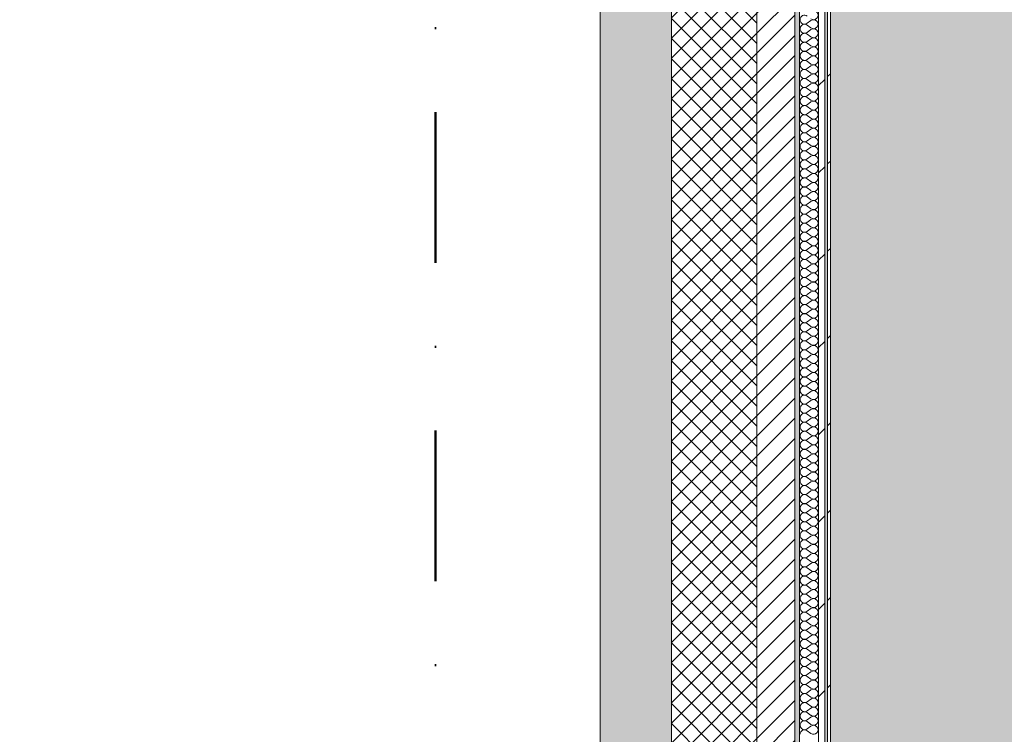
# Model space of a CAD drawing. Header units: millimetres. Extents: x -40968 to 13979, y -19284 to 4746.
# Tile 227 of 256: x -3323 to -1250, y -5581 to -4076. Entities that reach past the tile are written whole.
import ezdxf

# ---------------------------------------------------------------- set-up
doc = ezdxf.new("R2010")
doc.units = ezdxf.units.MM
doc.header["$MEASUREMENT"] = 0
doc.linetypes.add('Punto & Rayas', pattern=[670.277762, 317.5, -176.388889, 0, -176.388874])
doc.linetypes.add('Wipeout_Contour', pattern=[1000, 0, -1000])
for name, color, linetype, lineweight, true_color in [('01_2D_Ambit_Pluma_Nº__242', 7, 'Continuous', 50, 0xfb0013), ('12_FAÇ_Façana_Pluma_Nº__102', 7, 'Continuous', 5, 0xcccccc), ('12_FAÇ_Façana_Pluma_Nº__174', 7, 'Continuous', 13, 0xe4ad2c), ('12_FAÇ_Façana_Pluma_Nº__176', 7, 'Continuous', 15, 0x93a0c6), ('Nuevo_08_E_Envans secs_Pluma_Nº__102', 7, 'Continuous', 5, 0xcccccc), ('Nuevo_08_E_Envans secs_Pluma_Nº__171', 171, 'Continuous', 13, 0xaaaaff), ('Nuevo_08_E_Envans secs_Pluma_Nº__177', 7, 'Continuous', 15, 0xf7e046), ('Nuevo_14_PAV_Soft Light Grey 0554_Pluma_Nº__245', 7, 'Continuous', 13, 0xe8e8e8)]:
    doc.layers.add(name, color=color, linetype=linetype, lineweight=lineweight, true_color=true_color)
for name, color, linetype in [('12_FAÇ_Façana', 7, 'Continuous'), ('Nuevo_08_E_Envans secs', 7, 'Continuous'), ('Nuevo_14_PAV_Soft Light Grey 0554', 7, 'Continuous')]:
    doc.layers.add(name, color=color, linetype=linetype)
for name, color, linetype, lineweight in [('12_FAÇ_Façana_Pluma_Nº__2', 8, 'Continuous', 5), ('12_FAÇ_Façana_Pluma_Nº__7', 7, 'Continuous', 5), ('Nuevo_08_E_Envans secs_Pluma_Nº__1', 7, 'Continuous', 5)]:
    doc.layers.add(name, color=color, linetype=linetype, lineweight=lineweight)
pattern_1 = [(45, (0, 0), (-183.848, 183.848), [195, -65]), (45, (7e-14, 183.85), (-183.848, 183.848), [195, -65])]

# ---------------------------------------------------------------- blocks, each defined once
blk = doc.blocks.new('Forjado_1_1', base_point=(-23046.8, -1194.1))
at = {"layer": 'Nuevo_14_PAV_Soft Light Grey 0554_Pluma_Nº__245', "linetype": 'Continuous', "lineweight": 0, "true_color": 0xe8e8e8}
h = blk.add_hatch(color=254, dxfattribs=at)
h.paths.add_polyline_path([(-23046.8, -1194.1), (-1631.1, -1193.6), (-1631.1, -6939), (-1556.1, -6939), (-1556.1, -7504), (-1616.3, -7504), (-1616, -11936), (-1564.9, -11936), (-1564.9, -12492), (-2024.1, -12492), (-2024.1, -12339), (-6997.4, -12339), (-6997.4, -12392), (-3637.7, -12392), (-3638.9, -13690.7), (-3644.9, -17131), (428.2, -17131), (428.9, -16789), (778.9, -16789), (778.3, -17143), (2622.9, -17145.8), (2623, -17079.8), (3389.9, -17081), (3389.6, -17277), (5489.8, -17280.2), (5489.8, -17141.5), (5763.9, -17141.5), (5763.9, -16739), (6378.9, -16739), (6378.9, -12489), (5778.9, -12489), (5779.7, -11938.9), (6782.1, -11938.8), (6782.1, -9207.4), (6082.1, -9207.4), (6016.1, -7505), (6016.1, -9073.4), (2073.4, -9073.4), (2073.4, -5267.3), (5998.9, -5267.3), (5998.9, -1709), (5884.9, -968), (7332.1, -968), (7332.1, 1999.6), (-28277.4, 1999.6), (-23028.4, 1969)])
h.paths.add_polyline_path([(492.9, -5267.3), (1951.4, -5267.3), (1951.4, -9073.4), (492.9, -9073.4)], flags=0)
at = {"layer": 'Nuevo_14_PAV_Soft Light Grey 0554_Pluma_Nº__245', "color": 254, "linetype": 'Continuous', "lineweight": 13, "true_color": 0xe8e8e8, "flags": 128}
blk.add_lwpolyline([(428.2, -17131), (-3644.9, -17131), (-3638.9, -13690.7), (-3637.7, -12392), (-6997.4, -12392), (-6997.4, -12339), (-2024.1, -12339), (-2024.1, -12492), (-1564.9, -12492), (-1564.9, -11936), (-1616, -11936), (-1616.3, -7504), (-1556.1, -7504), (-1556.1, -6939), (-1631.1, -6939), (-1631.1, -1193.6), (-23046.8, -1194.1)], dxfattribs=at)
blk = doc.blocks.new('Muro_1_1', base_point=(-1681.1, -1194))
at = {"layer": '12_FAÇ_Façana_Pluma_Nº__102', "linetype": 'Continuous', "lineweight": 0, "true_color": 0xe5e5e5}
blk.add_hatch(color=254, dxfattribs=at).paths.add_polyline_path([(-2101.1, -10659), (-1951.1, -10659), (-1951.1, -7439), (-1971.1, -7439), (-1971.1, -6989), (-1951.1, -6989), (-1951.1, -1639), (-2101.1, -1639)])
at = {"layer": '12_FAÇ_Façana_Pluma_Nº__174', "linetype": 'Continuous', "lineweight": 13, "true_color": 0xe4ad2c}
h = blk.add_hatch(dxfattribs=at)
h.set_pattern_fill('SATE_Aislamiento_0001', color=42, style=0, pattern_type=2)
h.set_pattern_definition([(45, (0, 0), (-21.2132, 21.2132), []), (135, (0, 0), (21.2132, 21.2132), [])])
h.paths.add_polyline_path([(-1951.1, -1639), (-1951.1, -6989), (-1771.1, -6989), (-1771.1, -1639)])
at = {"layer": '12_FAÇ_Façana_Pluma_Nº__176', "linetype": 'Continuous', "lineweight": 0, "true_color": 0x495063}
blk.add_hatch(color=251, dxfattribs=at).paths.add_polyline_path([(-1681.1, -1679), (-1691.1, -1679), (-1691.1, -6989), (-1681.1, -6989)])
at = {"layer": '12_FAÇ_Façana_Pluma_Nº__2', "linetype": 'Continuous', "lineweight": 5}
h = blk.add_hatch(dxfattribs=at)
h.set_pattern_fill('Ceramic_0001', color=8, style=0, pattern_type=2)
h.set_pattern_definition([(45, (0, 0), (-21.2132, 21.2132), [])])
h.paths.add_polyline_path([(-1691.1, -1679), (-1771.1, -1679), (-1771.1, -6989), (-1691.1, -6989)])
at = {"layer": '12_FAÇ_Façana_Pluma_Nº__7', "color": 7, "linetype": 'Continuous', "lineweight": 5}
for p, q in [((-1951.1, -1639), (-1951.1, -6989)), ((-1771.1, -6989), (-1771.1, -1679)), ((-1691.1, -6989), (-1691.1, -1679))]:
    blk.add_line(p, q, dxfattribs=at)
at = {"layer": '12_FAÇ_Façana_Pluma_Nº__7', "color": 7, "linetype": 'Continuous', "lineweight": 5, "flags": 128}
for points in [[(-2101.1, -1639), (-2101.1, -10659)], [(-1681.1, -6989), (-1681.1, -1679)]]:
    blk.add_lwpolyline(points, dxfattribs=at)
blk = doc.blocks.new('*X359')
at = {"layer": 'Nuevo_08_E_Envans secs_Pluma_Nº__102', "color": 254, "linetype": 'Continuous', "lineweight": 5, "true_color": 0xcccccc}
for p, q in [((-1657.3, -4078.1), (-1664.9, -4083.8)), ((-1657.3, -4093.3), (-1664.9, -4087.6)), ((-1657.3, -4097.1), (-1664.9, -4102.9)), ((-1657.3, -4112.4), (-1664.9, -4106.7)), ((-1657.3, -4116.2), (-1664.9, -4121.9)), ((-1657.3, -4131.4), (-1664.9, -4125.7)), ((-1657.3, -4135.2), (-1664.9, -4141)), ((-1657.3, -4150.5), (-1664.9, -4144.8)), ((-1657.3, -4154.3), (-1664.9, -4160)), ((-1657.3, -4169.5), (-1664.9, -4163.8)), ((-1657.3, -4173.3), (-1664.9, -4179)), ((-1657.3, -4188.6), (-1664.9, -4182.9)), ((-1657.3, -4192.4), (-1664.9, -4198.1)), ((-1657.3, -4207.6), (-1664.9, -4201.9)), ((-1657.3, -4211.4), (-1664.9, -4217.1)), ((-1657.3, -4226.7), (-1664.9, -4221)), ((-1657.3, -4230.5), (-1664.9, -4236.2)), ((-1657.3, -4245.7), (-1664.9, -4240)), ((-1657.3, -4249.5), (-1664.9, -4255.2)), ((-1657.3, -4264.8), (-1664.9, -4259)), ((-1657.3, -4268.6), (-1664.9, -4274.3)), ((-1657.3, -4283.8), (-1664.9, -4278.1)), ((-1657.3, -4287.6), (-1664.9, -4293.3)), ((-1657.3, -4302.9), (-1664.9, -4297.1)), ((-1657.3, -4306.7), (-1664.9, -4312.4)), ((-1657.3, -4321.9), (-1664.9, -4316.2)), ((-1657.3, -4325.7), (-1664.9, -4331.4)), ((-1657.3, -4341), (-1664.9, -4335.2)), ((-1657.3, -4344.8), (-1664.9, -4350.5)), ((-1657.3, -4360), (-1664.9, -4354.3)), ((-1657.3, -4363.8), (-1664.9, -4369.5)), ((-1657.3, -4379), (-1664.9, -4373.3)), ((-1657.3, -4382.9), (-1664.9, -4388.6)), ((-1657.3, -4398.1), (-1664.9, -4392.4)), ((-1657.3, -4401.9), (-1664.9, -4407.6)), ((-1657.3, -4417.1), (-1664.9, -4411.4)), ((-1657.3, -4421), (-1664.9, -4426.7)), ((-1657.3, -4436.2), (-1664.9, -4430.5)), ((-1657.3, -4440), (-1664.9, -4445.7)), ((-1657.3, -4455.2), (-1664.9, -4449.5)), ((-1657.3, -4459), (-1664.9, -4464.8)), ((-1657.3, -4474.3), (-1664.9, -4468.6)), ((-1657.3, -4478.1), (-1664.9, -4483.8)), ((-1657.3, -4493.3), (-1664.9, -4487.6)), ((-1657.3, -4497.1), (-1664.9, -4502.9)), ((-1657.3, -4512.4), (-1664.9, -4506.7)), ((-1657.3, -4516.2), (-1664.9, -4521.9)), ((-1657.3, -4531.4), (-1664.9, -4525.7)), ((-1657.3, -4535.2), (-1664.9, -4541)), ((-1657.3, -4550.5), (-1664.9, -4544.8)), ((-1657.3, -4554.3), (-1664.9, -4560)), ((-1657.3, -4569.5), (-1664.9, -4563.8)), ((-1657.3, -4573.3), (-1664.9, -4579)), ((-1657.3, -4588.6), (-1664.9, -4582.9)), ((-1657.3, -4592.4), (-1664.9, -4598.1)), ((-1657.3, -4607.6), (-1664.9, -4601.9)), ((-1657.3, -4611.4), (-1664.9, -4617.1)), ((-1657.3, -4626.7), (-1664.9, -4621)), ((-1657.3, -4630.5), (-1664.9, -4636.2)), ((-1657.3, -4645.7), (-1664.9, -4640)), ((-1657.3, -4649.5), (-1664.9, -4655.2)), ((-1657.3, -4664.8), (-1664.9, -4659)), ((-1657.3, -4668.6), (-1664.9, -4674.3)), ((-1657.3, -4683.8), (-1664.9, -4678.1)), ((-1657.3, -4687.6), (-1664.9, -4693.3)), ((-1657.3, -4702.9), (-1664.9, -4697.1)), ((-1657.3, -4706.7), (-1664.9, -4712.4)), ((-1657.3, -4721.9), (-1664.9, -4716.2)), ((-1657.3, -4725.7), (-1664.9, -4731.4)), ((-1657.3, -4741), (-1664.9, -4735.2)), ((-1657.3, -4744.8), (-1664.9, -4750.5)), ((-1657.3, -4760), (-1664.9, -4754.3)), ((-1657.3, -4763.8), (-1664.9, -4769.5)), ((-1657.3, -4779), (-1664.9, -4773.3)), ((-1657.3, -4782.9), (-1664.9, -4788.6)), ((-1657.3, -4798.1), (-1664.9, -4792.4)), ((-1657.3, -4801.9), (-1664.9, -4807.6)), ((-1657.3, -4817.1), (-1664.9, -4811.4)), ((-1657.3, -4821), (-1664.9, -4826.7)), ((-1657.3, -4836.2), (-1664.9, -4830.5)), ((-1657.3, -4840), (-1664.9, -4845.7)), ((-1657.3, -4855.2), (-1664.9, -4849.5)), ((-1657.3, -4859), (-1664.9, -4864.8)), ((-1657.3, -4874.3), (-1664.9, -4868.6)), ((-1657.3, -4878.1), (-1664.9, -4883.8)), ((-1657.3, -4893.3), (-1664.9, -4887.6)), ((-1657.3, -4897.1), (-1664.9, -4902.9)), ((-1657.3, -4912.4), (-1664.9, -4906.7)), ((-1657.3, -4916.2), (-1664.9, -4921.9)), ((-1657.3, -4931.4), (-1664.9, -4925.7)), ((-1657.3, -4935.2), (-1664.9, -4941)), ((-1657.3, -4950.5), (-1664.9, -4944.8)), ((-1657.3, -4954.3), (-1664.9, -4960)), ((-1657.3, -4969.5), (-1664.9, -4963.8)), ((-1657.3, -4973.3), (-1664.9, -4979)), ((-1657.3, -4988.6), (-1664.9, -4982.9)), ((-1657.3, -4992.4), (-1664.9, -4998.1)), ((-1657.3, -5007.6), (-1664.9, -5001.9)), ((-1657.3, -5011.4), (-1664.9, -5017.1)), ((-1657.3, -5026.7), (-1664.9, -5021)), ((-1657.3, -5030.5), (-1664.9, -5036.2)), ((-1657.3, -5045.7), (-1664.9, -5040)), ((-1657.3, -5049.5), (-1664.9, -5055.2)), ((-1657.3, -5064.8), (-1664.9, -5059)), ((-1657.3, -5068.6), (-1664.9, -5074.3)), ((-1657.3, -5083.8), (-1664.9, -5078.1)), ((-1657.3, -5087.6), (-1664.9, -5093.3)), ((-1657.3, -5102.9), (-1664.9, -5097.1)), ((-1657.3, -5106.7), (-1664.9, -5112.4)), ((-1657.3, -5121.9), (-1664.9, -5116.2)), ((-1657.3, -5125.7), (-1664.9, -5131.4)), ((-1657.3, -5141), (-1664.9, -5135.2)), ((-1657.3, -5144.8), (-1664.9, -5150.5)), ((-1657.3, -5160), (-1664.9, -5154.3)), ((-1657.3, -5163.8), (-1664.9, -5169.5)), ((-1657.3, -5179), (-1664.9, -5173.3)), ((-1657.3, -5182.9), (-1664.9, -5188.6)), ((-1657.3, -5198.1), (-1664.9, -5192.4)), ((-1657.3, -5201.9), (-1664.9, -5207.6)), ((-1657.3, -5217.1), (-1664.9, -5211.4)), ((-1657.3, -5221), (-1664.9, -5226.7)), ((-1657.3, -5236.2), (-1664.9, -5230.5)), ((-1657.3, -5240), (-1664.9, -5245.7)), ((-1657.3, -5255.2), (-1664.9, -5249.5)), ((-1657.3, -5259), (-1664.9, -5264.8)), ((-1657.3, -5274.3), (-1664.9, -5268.6)), ((-1657.3, -5278.1), (-1664.9, -5283.8)), ((-1657.3, -5293.3), (-1664.9, -5287.6)), ((-1657.3, -5297.1), (-1664.9, -5302.9)), ((-1657.3, -5312.4), (-1664.9, -5306.7)), ((-1657.3, -5316.2), (-1664.9, -5321.9)), ((-1657.3, -5331.4), (-1664.9, -5325.7)), ((-1657.3, -5335.2), (-1664.9, -5341)), ((-1657.3, -5350.5), (-1664.9, -5344.8)), ((-1657.3, -5354.3), (-1664.9, -5360)), ((-1657.3, -5369.5), (-1664.9, -5363.8)), ((-1657.3, -5373.3), (-1664.9, -5379)), ((-1657.3, -5388.6), (-1664.9, -5382.9)), ((-1657.3, -5392.4), (-1664.9, -5398.1)), ((-1657.3, -5407.6), (-1664.9, -5401.9)), ((-1657.3, -5411.4), (-1664.9, -5417.1)), ((-1657.3, -5426.7), (-1664.9, -5421)), ((-1657.3, -5430.5), (-1664.9, -5436.2)), ((-1657.3, -5445.7), (-1664.9, -5440)), ((-1657.3, -5449.5), (-1664.9, -5455.2)), ((-1657.3, -5464.8), (-1664.9, -5459)), ((-1657.3, -5468.6), (-1664.9, -5474.3)), ((-1657.3, -5483.8), (-1664.9, -5478.1)), ((-1657.3, -5487.6), (-1664.9, -5493.3)), ((-1657.3, -5502.9), (-1664.9, -5497.1)), ((-1657.3, -5506.7), (-1664.9, -5512.4)), ((-1657.3, -5521.9), (-1664.9, -5516.2)), ((-1657.3, -5525.7), (-1664.9, -5531.4)), ((-1657.3, -5541), (-1664.9, -5535.2)), ((-1657.3, -5544.8), (-1664.9, -5550.5)), ((-1657.3, -5560), (-1664.9, -5554.3)), ((-1657.3, -5563.8), (-1664.9, -5569.5)), ((-1657.3, -5579), (-1664.9, -5573.3))]:
    blk.add_line(p, q, dxfattribs=at)
for centre, start, end in [((-1651.6, -4066.7), 233.1301, 126.8699), ((-1670.6, -4076.2), 53.1301, 180), ((-1670.6, -4076.2), 180, 306.8699), ((-1651.6, -4085.7), 233.1301, 126.8699), ((-1670.6, -4095.2), 53.1301, 180), ((-1670.6, -4095.2), 180, 306.8699), ((-1670.6, -4114.3), 53.1301, 180), ((-1651.6, -4104.8), 233.1301, 126.8699), ((-1670.6, -4114.3), 180, 306.8699), ((-1670.6, -4133.3), 53.1301, 180), ((-1651.6, -4123.8), 233.1301, 126.8699), ((-1670.6, -4133.3), 180, 306.8699), ((-1670.6, -4152.4), 53.1301, 180), ((-1651.6, -4142.9), 233.1301, 126.8699), ((-1670.6, -4152.4), 180, 306.8699), ((-1670.6, -4171.4), 53.1301, 180), ((-1651.6, -4161.9), 233.1301, 126.8699), ((-1670.6, -4171.4), 180, 306.8699), ((-1670.6, -4190.5), 53.1301, 180), ((-1651.6, -4181), 233.1301, 126.8699), ((-1670.6, -4190.5), 180, 306.8699), ((-1670.6, -4209.5), 53.1301, 180), ((-1651.6, -4200), 233.1301, 126.8699), ((-1670.6, -4209.5), 180, 306.8699), ((-1670.6, -4228.6), 53.1301, 180), ((-1670.6, -4228.6), 180, 306.8699), ((-1651.6, -4219), 233.1301, 126.8699), ((-1651.6, -4238.1), 233.1301, 126.8699), ((-1670.6, -4247.6), 53.1301, 180), ((-1670.6, -4247.6), 180, 306.8699), ((-1651.6, -4257.1), 233.1301, 126.8699), ((-1670.6, -4266.7), 53.1301, 180), ((-1670.6, -4266.7), 180, 306.8699), ((-1651.6, -4276.2), 233.1301, 126.8699), ((-1670.6, -4285.7), 53.1301, 180), ((-1670.6, -4285.7), 180, 306.8699), ((-1651.6, -4295.2), 233.1301, 126.8699), ((-1670.6, -4304.8), 53.1301, 180), ((-1670.6, -4304.8), 180, 306.8699), ((-1651.6, -4314.3), 233.1301, 126.8699), ((-1670.6, -4323.8), 53.1301, 180), ((-1670.6, -4323.8), 180, 306.8699), ((-1651.6, -4333.3), 233.1301, 126.8699), ((-1670.6, -4342.9), 53.1301, 180), ((-1670.6, -4342.9), 180, 306.8699), ((-1670.6, -4361.9), 53.1301, 180), ((-1651.6, -4352.4), 233.1301, 126.8699), ((-1670.6, -4361.9), 180, 306.8699), ((-1670.6, -4381), 53.1301, 180), ((-1651.6, -4371.4), 233.1301, 126.8699), ((-1670.6, -4381), 180, 306.8699), ((-1670.6, -4400), 53.1301, 180), ((-1651.6, -4390.5), 233.1301, 126.8699), ((-1670.6, -4400), 180, 306.8699), ((-1670.6, -4419), 53.1301, 180), ((-1651.6, -4409.5), 233.1301, 126.8699), ((-1670.6, -4419), 180, 306.8699), ((-1670.6, -4438.1), 53.1301, 180), ((-1651.6, -4428.6), 233.1301, 126.8699), ((-1670.6, -4438.1), 180, 306.8699), ((-1670.6, -4457.1), 53.1301, 180), ((-1670.6, -4457.1), 180, 306.8699), ((-1651.6, -4447.6), 233.1301, 126.8699), ((-1651.6, -4466.7), 233.1301, 126.8699), ((-1670.6, -4476.2), 53.1301, 180), ((-1670.6, -4476.2), 180, 306.8699), ((-1651.6, -4485.7), 233.1301, 126.8699), ((-1670.6, -4495.2), 53.1301, 180), ((-1670.6, -4495.2), 180, 306.8699), ((-1651.6, -4504.8), 233.1301, 126.8699), ((-1670.6, -4514.3), 53.1301, 180), ((-1670.6, -4514.3), 180, 306.8699), ((-1651.6, -4523.8), 233.1301, 126.8699), ((-1670.6, -4533.3), 53.1301, 180), ((-1670.6, -4533.3), 180, 306.8699), ((-1651.6, -4542.9), 233.1301, 126.8699), ((-1670.6, -4552.4), 53.1301, 180), ((-1670.6, -4552.4), 180, 306.8699), ((-1651.6, -4561.9), 233.1301, 126.8699), ((-1670.6, -4571.4), 53.1301, 180), ((-1670.6, -4571.4), 180, 306.8699), ((-1670.6, -4590.5), 53.1301, 180), ((-1651.6, -4581), 233.1301, 126.8699), ((-1670.6, -4590.5), 180, 306.8699), ((-1670.6, -4609.5), 53.1301, 180), ((-1651.6, -4600), 233.1301, 126.8699), ((-1670.6, -4609.5), 180, 306.8699), ((-1670.6, -4628.6), 53.1301, 180), ((-1651.6, -4619), 233.1301, 126.8699), ((-1670.6, -4628.6), 180, 306.8699), ((-1670.6, -4647.6), 53.1301, 180), ((-1651.6, -4638.1), 233.1301, 126.8699), ((-1670.6, -4647.6), 180, 306.8699), ((-1670.6, -4666.7), 53.1301, 180), ((-1651.6, -4657.1), 233.1301, 126.8699), ((-1670.6, -4666.7), 180, 306.8699), ((-1670.6, -4685.7), 53.1301, 180), ((-1651.6, -4676.2), 233.1301, 126.8699), ((-1670.6, -4685.7), 180, 306.8699), ((-1670.6, -4704.8), 53.1301, 180), ((-1670.6, -4704.8), 180, 306.8699), ((-1651.6, -4695.2), 233.1301, 126.8699), ((-1651.6, -4714.3), 233.1301, 126.8699), ((-1670.6, -4723.8), 53.1301, 180), ((-1670.6, -4723.8), 180, 306.8699), ((-1651.6, -4733.3), 233.1301, 126.8699), ((-1670.6, -4742.9), 53.1301, 180), ((-1670.6, -4742.9), 180, 306.8699), ((-1651.6, -4752.4), 233.1301, 126.8699), ((-1670.6, -4761.9), 53.1301, 180), ((-1670.6, -4761.9), 180, 306.8699), ((-1651.6, -4771.4), 233.1301, 126.8699), ((-1670.6, -4781), 53.1301, 180), ((-1670.6, -4781), 180, 306.8699), ((-1651.6, -4790.5), 233.1301, 126.8699), ((-1670.6, -4800), 53.1301, 180), ((-1670.6, -4800), 180, 306.8699), ((-1670.6, -4819), 53.1301, 180), ((-1651.6, -4809.5), 233.1301, 126.8699), ((-1670.6, -4819), 180, 306.8699), ((-1670.6, -4838.1), 53.1301, 180), ((-1651.6, -4828.6), 233.1301, 126.8699), ((-1670.6, -4838.1), 180, 306.8699), ((-1670.6, -4857.1), 53.1301, 180), ((-1651.6, -4847.6), 233.1301, 126.8699), ((-1670.6, -4857.1), 180, 306.8699), ((-1670.6, -4876.2), 53.1301, 180), ((-1651.6, -4866.7), 233.1301, 126.8699), ((-1670.6, -4876.2), 180, 306.8699), ((-1670.6, -4895.2), 53.1301, 180), ((-1651.6, -4885.7), 233.1301, 126.8699), ((-1670.6, -4895.2), 180, 306.8699), ((-1670.6, -4914.3), 53.1301, 180), ((-1651.6, -4904.8), 233.1301, 126.8699), ((-1670.6, -4914.3), 180, 306.8699), ((-1670.6, -4933.3), 53.1301, 180), ((-1670.6, -4933.3), 180, 306.8699), ((-1651.6, -4923.8), 233.1301, 126.8699), ((-1651.6, -4942.9), 233.1301, 126.8699), ((-1670.6, -4952.4), 53.1301, 180), ((-1670.6, -4952.4), 180, 306.8699), ((-1651.6, -4961.9), 233.1301, 126.8699), ((-1670.6, -4971.4), 53.1301, 180), ((-1670.6, -4971.4), 180, 306.8699), ((-1651.6, -4981), 233.1301, 126.8699), ((-1670.6, -4990.5), 53.1301, 180), ((-1670.6, -4990.5), 180, 306.8699), ((-1651.6, -5000), 233.1301, 126.8699), ((-1670.6, -5009.5), 53.1301, 180), ((-1670.6, -5009.5), 180, 306.8699), ((-1651.6, -5019), 233.1301, 126.8699), ((-1670.6, -5028.6), 53.1301, 180), ((-1670.6, -5028.6), 180, 306.8699), ((-1651.6, -5038.1), 233.1301, 126.8699), ((-1670.6, -5047.6), 53.1301, 180), ((-1670.6, -5047.6), 180, 306.8699), ((-1670.6, -5066.7), 53.1301, 180), ((-1651.6, -5057.1), 233.1301, 126.8699), ((-1670.6, -5066.7), 180, 306.8699), ((-1670.6, -5085.7), 53.1301, 180), ((-1651.6, -5076.2), 233.1301, 126.8699), ((-1670.6, -5085.7), 180, 306.8699), ((-1670.6, -5104.8), 53.1301, 180), ((-1651.6, -5095.2), 233.1301, 126.8699), ((-1670.6, -5104.8), 180, 306.8699), ((-1670.6, -5123.8), 53.1301, 180), ((-1651.6, -5114.3), 233.1301, 126.8699), ((-1670.6, -5123.8), 180, 306.8699), ((-1670.6, -5142.9), 53.1301, 180), ((-1651.6, -5133.3), 233.1301, 126.8699), ((-1670.6, -5142.9), 180, 306.8699), ((-1670.6, -5161.9), 53.1301, 180), ((-1670.6, -5161.9), 180, 306.8699), ((-1651.6, -5152.4), 233.1301, 126.8699), ((-1651.6, -5171.4), 233.1301, 126.8699), ((-1670.6, -5181), 53.1301, 180), ((-1670.6, -5181), 180, 306.8699), ((-1651.6, -5190.5), 233.1301, 126.8699), ((-1670.6, -5200), 53.1301, 180), ((-1670.6, -5200), 180, 306.8699), ((-1651.6, -5209.5), 233.1301, 126.8699), ((-1670.6, -5219), 53.1301, 180), ((-1670.6, -5219), 180, 306.8699), ((-1651.6, -5228.6), 233.1301, 126.8699), ((-1670.6, -5238.1), 53.1301, 180), ((-1670.6, -5238.1), 180, 306.8699), ((-1651.6, -5247.6), 233.1301, 126.8699), ((-1670.6, -5257.1), 53.1301, 180), ((-1670.6, -5257.1), 180, 306.8699), ((-1651.6, -5266.7), 233.1301, 126.8699), ((-1670.6, -5276.2), 53.1301, 180), ((-1670.6, -5276.2), 180, 306.8699), ((-1670.6, -5295.2), 53.1301, 180), ((-1651.6, -5285.7), 233.1301, 126.8699), ((-1670.6, -5295.2), 180, 306.8699), ((-1670.6, -5314.3), 53.1301, 180), ((-1651.6, -5304.8), 233.1301, 126.8699), ((-1670.6, -5314.3), 180, 306.8699), ((-1670.6, -5333.3), 53.1301, 180), ((-1651.6, -5323.8), 233.1301, 126.8699), ((-1670.6, -5333.3), 180, 306.8699), ((-1670.6, -5352.4), 53.1301, 180), ((-1651.6, -5342.9), 233.1301, 126.8699), ((-1670.6, -5352.4), 180, 306.8699), ((-1670.6, -5371.4), 53.1301, 180), ((-1651.6, -5361.9), 233.1301, 126.8699), ((-1670.6, -5371.4), 180, 306.8699), ((-1670.6, -5390.5), 53.1301, 180), ((-1670.6, -5390.5), 180, 306.8699), ((-1651.6, -5381), 233.1301, 126.8699), ((-1651.6, -5400), 233.1301, 126.8699), ((-1670.6, -5409.5), 53.1301, 180), ((-1670.6, -5409.5), 180, 306.8699), ((-1651.6, -5419), 233.1301, 126.8699), ((-1670.6, -5428.6), 53.1301, 180), ((-1670.6, -5428.6), 180, 306.8699), ((-1651.6, -5438.1), 233.1301, 126.8699), ((-1670.6, -5447.6), 53.1301, 180), ((-1670.6, -5447.6), 180, 306.8699), ((-1651.6, -5457.1), 233.1301, 126.8699), ((-1670.6, -5466.7), 53.1301, 180), ((-1670.6, -5466.7), 180, 306.8699), ((-1651.6, -5476.2), 233.1301, 126.8699), ((-1670.6, -5485.7), 53.1301, 180), ((-1670.6, -5485.7), 180, 306.8699), ((-1651.6, -5495.2), 233.1301, 126.8699), ((-1670.6, -5504.8), 53.1301, 180), ((-1670.6, -5504.8), 180, 306.8699), ((-1670.6, -5523.8), 53.1301, 180), ((-1651.6, -5514.3), 233.1301, 126.8699), ((-1670.6, -5523.8), 180, 306.8699), ((-1670.6, -5542.9), 53.1301, 180), ((-1651.6, -5533.3), 233.1301, 126.8699), ((-1670.6, -5542.9), 180, 306.8699), ((-1670.6, -5561.9), 53.1301, 180), ((-1651.6, -5552.4), 233.1301, 126.8699), ((-1670.6, -5561.9), 180, 306.8699), ((-1670.6, -5581), 53.1301, 180), ((-1651.6, -5571.4), 233.1301, 126.8699)]:
    blk.add_arc(centre, 9.52, start, end, dxfattribs=at)
blk = doc.blocks.new('Muro_120_1', base_point=(-1616.1, -6989))
at = {"layer": 'Nuevo_08_E_Envans secs_Pluma_Nº__1', "color": 7, "linetype": 'Continuous', "lineweight": 5, "flags": 128}
blk.add_lwpolyline([(-1681.1, -1704), (-1681.1, -6989)], dxfattribs=at)
at = {"color": 254, "linetype": 'Wipeout_Contour', "lineweight": 0, "ltscale": 19048.763385}
blk.add_wipeout([(-1616.1, -6989), (-1616.1, -1704), (-1622.1, -1704), (-1622.1, -6989)], dxfattribs=at).dxf.layer = 'Nuevo_08_E_Envans secs'
at = {"layer": 'Nuevo_08_E_Envans secs_Pluma_Nº__171', "linetype": 'Continuous', "lineweight": 13, "true_color": 0xaaaaff}
h = blk.add_hatch(dxfattribs=at)
h.set_pattern_fill('Panellat_HPL_0001', color=161, style=0, pattern_type=2)
h.set_pattern_definition(pattern_1)
h.paths.add_polyline_path([(-1616.1, -6989), (-1616.1, -1704), (-1622.1, -1704), (-1622.1, -6989)])
at = {"layer": 'Nuevo_08_E_Envans secs_Pluma_Nº__1', "color": 7, "linetype": 'Continuous', "lineweight": 5, "flags": 128}
blk.add_lwpolyline([(-1616.1, -6989), (-1616.1, -1704)], dxfattribs=at)
at = {"color": 254, "linetype": 'Wipeout_Contour', "lineweight": 0, "ltscale": 19077.207977}
blk.add_wipeout([(-1628.1, -6989), (-1628.1, -1704), (-1641.1, -1704), (-1641.1, -6989)], dxfattribs=at).dxf.layer = 'Nuevo_08_E_Envans secs'
at = {"layer": 'Nuevo_08_E_Envans secs_Pluma_Nº__177', "linetype": 'Continuous', "lineweight": 15, "true_color": 0xf7e046}
h = blk.add_hatch(dxfattribs=at)
h.set_pattern_fill('Panellat_HPL_0001', color=53, style=0, pattern_type=2)
h.set_pattern_definition(pattern_1)
h.paths.add_polyline_path([(-1628.1, -6989), (-1628.1, -1704), (-1641.1, -1704), (-1641.1, -6989)])
at = {"layer": 'Nuevo_08_E_Envans secs_Pluma_Nº__1', "color": 7, "linetype": 'Continuous', "lineweight": 5}
for p, q in [((-1641.1, -6989), (-1641.1, -1704)), ((-1628.1, -6989), (-1628.1, -1704)), ((-1622.1, -6989), (-1622.1, -1704))]:
    blk.add_line(p, q, dxfattribs=at)
at = {"layer": 'Nuevo_08_E_Envans secs', "color": 7, "lineweight": 20}
blk.add_blockref('*X359', (0, 0), dxfattribs=at)

msp = doc.modelspace()

# ---------------------------------------------------------------- linework, layer by layer
at = {"layer": '01_2D_Ambit_Pluma_Nº__242', "color": 1, "linetype": 'Punto & Rayas', "lineweight": 50, "true_color": 0xfb0013, "flags": 128}
msp.add_lwpolyline([(-28500, 1816.8), (-28500, 4745.9), (7879.6, 4745.9), (7879.6, -1396.9), (6474.1, -1396.9), (6474.1, -11392.7), (6916.3, -11392.7), (6916.3, -17756.6), (-3932.3, -17756.6), (-3932.3, -11834.9), (-2447.9, -11834.9), (-2447.9, -2249.6), (-23311.2, -2249.6), (-23311.2, 1816.8)], close=True, dxfattribs=at)

# ---------------------------------------------------------------- block references
at = {"layer": '12_FAÇ_Façana', "color": 7, "lineweight": 20}
msp.add_blockref('Muro_1_1', (-1681.1, -1194), dxfattribs=at)
at = {"layer": 'Nuevo_14_PAV_Soft Light Grey 0554', "color": 254, "linetype": 'Continuous', "lineweight": 13, "true_color": 0xe8e8e8}
msp.add_blockref('Forjado_1_1', (-23046.8, -1194.1), dxfattribs=at)

# ---------------------------------------------------------------- next in the draw order: block references
at = {"layer": 'Nuevo_08_E_Envans secs', "color": 7, "lineweight": 20}
msp.add_blockref('Muro_120_1', (-1616.1, -6989), dxfattribs=at)

doc.saveas('drawing.dxf')
